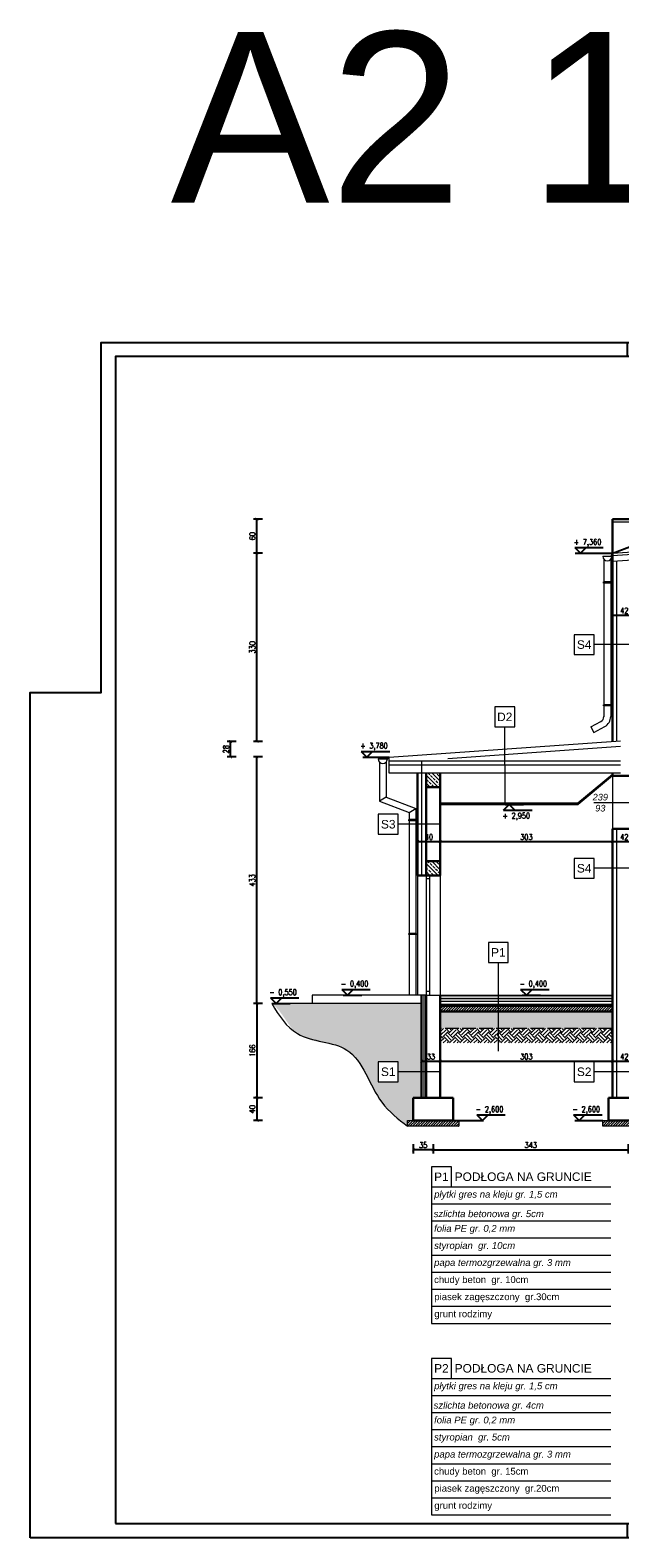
# Model space of a CAD drawing. Header units: millimetres. Extents: x 64838 to 107664, y -36848 to 0.
# Tile 1 of 109: x 64838 to 65875, y -35978 to -33329. Entities that reach past the tile are written whole.
import ezdxf
from ezdxf.enums import TextEntityAlignment as Align

# ---------------------------------------------------------------- set-up
doc = ezdxf.new("R2010")
doc.units = ezdxf.units.MM
for name, pattern in [('ACAD_ISO02W100', [15, 12, -3]), ('DASHED', [19.05, 12.7, -6.35]), ('DASHED2', [9.525, 6.35, -3.175])]:
    doc.linetypes.add(name, pattern=pattern)
doc.layers.get('Defpoints').update_dxf_attribs({"color": 30})
for name, color, linetype, lineweight in [('0.05', 74, 'Continuous', 5), ('0.15', 52, 'Continuous', 15), ('izol term', 30, 'BATTING', 0), ('J 0.15', 40, 'Continuous', 15), ('J wymiary', 1, 'Continuous', 9), ('kreskowanie', 250, 'Continuous', 9), ('OPIS', 7, 'Continuous', 5), ('sciany', 252, 'Continuous', 30), ('stolarka_okna', 144, 'Continuous', 0)]:
    doc.layers.add(name, color=color, linetype=linetype, lineweight=lineweight)
doc.layers.add('e-cad_cienkie', color=1, linetype='Continuous')
doc.layers.add('e-cad_opisy', color=7, linetype='Continuous')
doc.layers.add('HATCH', color=7, linetype='Continuous', lineweight=5, true_color=0x6e6e6e)
doc.styles.add('e-cad_1', font='simplex.shx', dxfattribs={"width": 0.8})
doc.styles.get("Standard").update_dxf_attribs({"font": 'arial.ttf'})
doc.linetypes.add('BATTING', pattern='A,0.00254,-2.54,[134,ltypeshp.shx,S=2.54,R=0,X=-2.54,Y=0],-5.08,[134,ltypeshp.shx,S=2.54,R=180,X=2.54,Y=0],-2.54', length=10.16254)
doc.dimstyles.new('e-cad_1_50_[cm]', dxfattribs={"dimscale": 5, "dimtxt": 2, "dimasz": 1, "dimexe": 1.25, "dimexo": 0.625, "dimtad": 1, "dimdec": 0, "dimrnd": 0.1, "dimzin": 1, "dimtxsty": 'e-cad_1', "dimblk": 'ARCHTICK', "dimcen": 2.5, "dimclrd": 7, "dimclre": 7, "dimclrt": 7, "dimadec": 0, "dimazin": 0, "dimtfac": 1, "dimtmove": 1, "dimatfit": 3, "dimldrblk": 'OBLIQUE', "dimfxl": 2, "dimfxlon": 1, "dimarcsym": 0})

# ---------------------------------------------------------------- blocks, each defined once
blk = doc.blocks.new('e-cad_kota_3')
blk.add_line((-2, 2), (8, 2))
blk.add_lwpolyline([(-2, 2), (0, 0), (2, 2)])
at = {"style": 'e-cad_1', "width": 0.8}
blk.add_attdef('ZNAK', text='', height=2, dxfattribs=at).set_placement((-0.5, 3), align=Align.RIGHT)
blk.add_attdef('RZEDNA', (0.8, 3), '', height=2, dxfattribs=at)
blk = doc.blocks.new('e-cad_kota_3_1')
blk.add_line((-2, -2), (8, -2))
blk.add_lwpolyline([(-2, -2), (0, 0), (2, -2)])
at = {"style": 'e-cad_1', "width": 0.8}
blk.add_attdef('ZNAK', text='', height=2, dxfattribs=at).set_placement((-0.5, -5), align=Align.RIGHT)
blk.add_attdef('RZEDNA', (0.8, -5), '', height=2, dxfattribs=at)
blk = doc.blocks.new('A2_poziom')
at = {"ltscale": 0.8}
for p, q in [((210, 415), (210, 420)), ((278, 415), (278, 420)), ((346, 415), (346, 420)), ((414, 415), (414, 420)), ((210, 0), (210, 5)), ((278, 0), (278, 5)), ((346, 0), (346, 5)), ((414, 0), (414, 5))]:
    blk.add_line(p, q, dxfattribs=at)
for points in [[(0, 0), (0, 297), (25, 297), (25, 420), (594, 420), (594, 0)], [(30, 5), (589, 5), (589, 415), (30, 415)]]:
    blk.add_lwpolyline(points, close=True)
blk.add_lwpolyline([(589, 297), (594, 297)])
blk = doc.blocks.new('_ArchTick')
at = {"color": 0, "linetype": 'ByBlock', "const_width": 0.15}
blk.add_lwpolyline([(-0.5, -0.5), (0.5, 0.5)], dxfattribs=at)
blk = doc.blocks.new('*D617')
at = {"layer": 'Defpoints', "color": 0, "ltscale": 4}
for p in [(65334.6, -35039.4), (65237.3, -35204.9), (65512.1, -35204.9)]:
    blk.add_point(p, dxfattribs=at)
at = {"layer": 'J wymiary', "color": 7, "lineweight": -2, "ltscale": 2}
for p, q in [((65247.3, -35039.4), (65231.1, -35039.4)), ((65237.3, -35039.4), (65237.3, -35204.9)), ((65247.3, -35204.9), (65231.1, -35204.9))]:
    blk.add_line(p, q, dxfattribs=at)
at = {"layer": 'J wymiary', "color": 7, "lineweight": -2, "ltscale": 4, "xscale": 5, "yscale": 5, "zscale": 5}
for p, rotation in [((65237.3, -35039.4), 90), ((65237.3, -35204.9), 270)]:
    blk.add_blockref('_ArchTick', p, dxfattribs=dict(at, rotation=rotation))
at = {"layer": 'J wymiary', "color": 7, "ltscale": 4, "insert": (65229.2, -35122.1), "char_height": 10, "attachment_point": 5, "rotation": 90, "style": 'e-cad_1'}
blk.add_mtext('166', dxfattribs=at)
blk = doc.blocks.new('_Oblique')
at = {"layer": 'kreskowanie', "color": 0, "lineweight": -2}
blk.add_line((-0.5, -0.5), (0.5, 0.5), dxfattribs=at)
blk = doc.blocks.new('*D618')
at = {"layer": 'Defpoints', "color": 0, "ltscale": 4}
for p in [(65512.1, -35204.9), (65237.3, -35244.9), (65521.2, -35244.9)]:
    blk.add_point(p, dxfattribs=at)
at = {"layer": 'J wymiary', "color": 7, "lineweight": -2, "ltscale": 2}
for p, q in [((65247.3, -35204.9), (65231.1, -35204.9)), ((65237.3, -35204.9), (65237.3, -35244.9)), ((65247.3, -35244.9), (65231.1, -35244.9))]:
    blk.add_line(p, q, dxfattribs=at)
at = {"layer": 'J wymiary', "color": 7, "lineweight": -2, "ltscale": 4, "xscale": 5, "yscale": 5, "zscale": 5}
for p, rotation in [((65237.3, -35204.9), 90), ((65237.3, -35244.9), 270)]:
    blk.add_blockref('_ArchTick', p, dxfattribs=dict(at, rotation=rotation))
at = {"layer": 'J wymiary', "color": 7, "ltscale": 4, "insert": (65229.2, -35224.9), "char_height": 10, "attachment_point": 5, "rotation": 90, "style": 'e-cad_1'}
blk.add_mtext('40', dxfattribs=at)
blk = doc.blocks.new('*D619')
at = {"layer": 'Defpoints', "color": 0, "ltscale": 4}
for p in [(65237.3, -34606.2), (65469.6, -34606.2), (65334.6, -35039.4)]:
    blk.add_point(p, dxfattribs=at)
at = {"layer": 'J wymiary', "color": 7, "lineweight": -2, "ltscale": 2}
for p, q in [((65247.3, -34606.2), (65231.1, -34606.2)), ((65237.3, -35039.4), (65237.3, -34606.2)), ((65247.3, -35039.4), (65231.1, -35039.4))]:
    blk.add_line(p, q, dxfattribs=at)
at = {"layer": 'J wymiary', "color": 7, "lineweight": -2, "ltscale": 4, "xscale": 5, "yscale": 5, "zscale": 5}
for p, rotation in [((65237.3, -34606.2), 90), ((65237.3, -35039.4), 270)]:
    blk.add_blockref('_ArchTick', p, dxfattribs=dict(at, rotation=rotation))
at = {"layer": 'J wymiary', "color": 7, "ltscale": 4, "insert": (65229.2, -34822.8), "char_height": 10, "attachment_point": 5, "rotation": 90, "style": 'e-cad_1'}
blk.add_mtext('433', dxfattribs=at)
blk = doc.blocks.new('*D620')
at = {"layer": 'Defpoints', "color": 0, "ltscale": 4}
for p in [(65190.9, -34578.8), (65862.1, -34578.8), (65423.2, -34606.2)]:
    blk.add_point(p, dxfattribs=at)
at = {"layer": 'J wymiary', "color": 7, "lineweight": -2, "ltscale": 2}
for p, q in [((65200.9, -34578.8), (65184.7, -34578.8)), ((65190.9, -34606.2), (65190.9, -34578.8)), ((65200.9, -34606.2), (65184.7, -34606.2))]:
    blk.add_line(p, q, dxfattribs=at)
at = {"layer": 'J wymiary', "color": 7, "lineweight": -2, "ltscale": 4, "xscale": 5, "yscale": 5, "zscale": 5}
for p, rotation in [((65190.9, -34578.8), 90), ((65190.9, -34606.2), 270)]:
    blk.add_blockref('_ArchTick', p, dxfattribs=dict(at, rotation=rotation))
at = {"layer": 'J wymiary', "color": 7, "ltscale": 4, "insert": (65182.8, -34592.5), "char_height": 10, "attachment_point": 5, "rotation": 90, "style": 'e-cad_1'}
blk.add_mtext('28', dxfattribs=at)
blk = doc.blocks.new('*D621')
at = {"layer": 'Defpoints', "color": 0, "ltscale": 4}
for p in [(65237.3, -34248.4), (65839.7, -34248.4), (65862.1, -34578.8)]:
    blk.add_point(p, dxfattribs=at)
at = {"layer": 'J wymiary', "color": 7, "lineweight": -2, "ltscale": 2}
for p, q in [((65247.3, -34248.4), (65231.1, -34248.4)), ((65237.3, -34578.8), (65237.3, -34248.4)), ((65247.3, -34578.8), (65231.1, -34578.8))]:
    blk.add_line(p, q, dxfattribs=at)
at = {"layer": 'J wymiary', "color": 7, "lineweight": -2, "ltscale": 4, "xscale": 5, "yscale": 5, "zscale": 5}
for p, rotation in [((65237.3, -34248.4), 90), ((65237.3, -34578.8), 270)]:
    blk.add_blockref('_ArchTick', p, dxfattribs=dict(at, rotation=rotation))
at = {"layer": 'J wymiary', "color": 7, "ltscale": 4, "insert": (65229.2, -34413.6), "char_height": 10, "attachment_point": 5, "rotation": 90, "style": 'e-cad_1'}
blk.add_mtext('330', dxfattribs=at)
blk = doc.blocks.new('*D622')
at = {"layer": 'Defpoints', "color": 0, "ltscale": 4}
for p in [(65237.3, -34188.4), (65870.9, -34188.4), (65839.7, -34248.4)]:
    blk.add_point(p, dxfattribs=at)
at = {"layer": 'J wymiary', "color": 7, "lineweight": -2, "ltscale": 2}
for p, q in [((65247.3, -34188.4), (65231.1, -34188.4)), ((65237.3, -34248.4), (65237.3, -34188.4)), ((65247.3, -34248.4), (65231.1, -34248.4))]:
    blk.add_line(p, q, dxfattribs=at)
at = {"layer": 'J wymiary', "color": 7, "lineweight": -2, "ltscale": 4, "xscale": 5, "yscale": 5, "zscale": 5}
for p, rotation in [((65237.3, -34188.4), 90), ((65237.3, -34248.4), 270)]:
    blk.add_blockref('_ArchTick', p, dxfattribs=dict(at, rotation=rotation))
at = {"layer": 'J wymiary', "color": 7, "ltscale": 4, "insert": (65229.2, -34218.4), "char_height": 10, "attachment_point": 5, "rotation": 90, "style": 'e-cad_1'}
blk.add_mtext('60', dxfattribs=at)
blk = doc.blocks.new('*D653')
at = {"layer": 'Defpoints', "color": 0, "ltscale": 4}
for p in [(65547.1, -35204.9), (65890.1, -35204.9), (65890.1, -35296.1)]:
    blk.add_point(p, dxfattribs=at)
at = {"layer": 'J wymiary', "color": 7, "lineweight": -2, "ltscale": 2}
for p, q in [((65547.1, -35286.1), (65547.1, -35302.4)), ((65547.1, -35296.1), (65890.1, -35296.1)), ((65890.1, -35286.1), (65890.1, -35302.4))]:
    blk.add_line(p, q, dxfattribs=at)
at = {"layer": 'J wymiary', "color": 7, "lineweight": -2, "ltscale": 4, "xscale": 5, "yscale": 5, "zscale": 5, "rotation": 180}
blk.add_blockref('_ArchTick', (65547.1, -35296.1), dxfattribs=at)
at = {"layer": 'J wymiary', "color": 7, "lineweight": -2, "ltscale": 4, "xscale": 5, "yscale": 5, "zscale": 5}
blk.add_blockref('_ArchTick', (65890.1, -35296.1), dxfattribs=at)
at = {"layer": 'J wymiary', "color": 7, "ltscale": 4, "insert": (65718.6, -35288), "char_height": 10, "attachment_point": 5, "style": 'e-cad_1'}
blk.add_mtext('343', dxfattribs=at)
blk = doc.blocks.new('*D656')
at = {"layer": 'Defpoints', "color": 0, "ltscale": 4}
for p in [(65512.1, -35244.9), (65547.1, -35244.9), (65512.1, -35296.1)]:
    blk.add_point(p, dxfattribs=at)
at = {"layer": 'J wymiary', "color": 7, "lineweight": -2, "ltscale": 2}
for p, q in [((65512.1, -35286.1), (65512.1, -35302.4)), ((65547.1, -35296.1), (65512.1, -35296.1)), ((65547.1, -35286.1), (65547.1, -35302.4))]:
    blk.add_line(p, q, dxfattribs=at)
at = {"layer": 'J wymiary', "color": 7, "lineweight": -2, "ltscale": 4, "xscale": 5, "yscale": 5, "zscale": 5, "rotation": 180}
blk.add_blockref('_ArchTick', (65512.1, -35296.1), dxfattribs=at)
at = {"layer": 'J wymiary', "color": 7, "lineweight": -2, "ltscale": 4, "xscale": 5, "yscale": 5, "zscale": 5}
blk.add_blockref('_ArchTick', (65547.1, -35296.1), dxfattribs=at)
at = {"layer": 'J wymiary', "color": 7, "ltscale": 4, "insert": (65529.6, -35288), "char_height": 10, "attachment_point": 5, "style": 'e-cad_1'}
blk.add_mtext('35', dxfattribs=at)
blk = doc.blocks.new('*D657')
at = {"layer": 'Defpoints', "color": 0, "ltscale": 4}
for p in [(65526.6, -35094), (65559.6, -35094), (65559.6, -35140.5)]:
    blk.add_point(p, dxfattribs=at)
at = {"layer": 'J wymiary', "color": 7, "lineweight": -2, "ltscale": 2}
for p, q in [((65526.6, -35130.5), (65526.6, -35146.8)), ((65526.6, -35140.5), (65559.6, -35140.5)), ((65559.6, -35130.5), (65559.6, -35146.8))]:
    blk.add_line(p, q, dxfattribs=at)
at = {"layer": 'J wymiary', "color": 7, "lineweight": -2, "ltscale": 4, "xscale": 5, "yscale": 5, "zscale": 5, "rotation": 180}
blk.add_blockref('_ArchTick', (65526.6, -35140.5), dxfattribs=at)
at = {"layer": 'J wymiary', "color": 7, "lineweight": -2, "ltscale": 4, "xscale": 5, "yscale": 5, "zscale": 5}
blk.add_blockref('_ArchTick', (65559.6, -35140.5), dxfattribs=at)
at = {"layer": 'J wymiary', "color": 7, "ltscale": 4, "insert": (65543.1, -35132.4), "char_height": 10, "attachment_point": 5, "style": 'e-cad_1'}
blk.add_mtext('33', dxfattribs=at)
blk = doc.blocks.new('*D658')
at = {"layer": 'Defpoints', "color": 0, "ltscale": 4}
for p in [(65559.6, -35094), (65862.1, -35105.4), (65862.1, -35140.5)]:
    blk.add_point(p, dxfattribs=at)
at = {"layer": 'J wymiary', "color": 7, "lineweight": -2, "ltscale": 2}
for p, q in [((65559.6, -35130.5), (65559.6, -35146.8)), ((65559.6, -35140.5), (65862.1, -35140.5)), ((65862.1, -35130.5), (65862.1, -35146.8))]:
    blk.add_line(p, q, dxfattribs=at)
at = {"layer": 'J wymiary', "color": 7, "lineweight": -2, "ltscale": 4, "xscale": 5, "yscale": 5, "zscale": 5, "rotation": 180}
blk.add_blockref('_ArchTick', (65559.6, -35140.5), dxfattribs=at)
at = {"layer": 'J wymiary', "color": 7, "lineweight": -2, "ltscale": 4, "xscale": 5, "yscale": 5, "zscale": 5}
blk.add_blockref('_ArchTick', (65862.1, -35140.5), dxfattribs=at)
at = {"layer": 'J wymiary', "color": 7, "ltscale": 4, "insert": (65710.9, -35132.4), "char_height": 10, "attachment_point": 5, "style": 'e-cad_1'}
blk.add_mtext('303', dxfattribs=at)
blk = doc.blocks.new('*D659')
at = {"layer": 'Defpoints', "color": 0, "ltscale": 4}
for p in [(65862.1, -35105.4), (65904.1, -35102.7), (65904.1, -35140.5)]:
    blk.add_point(p, dxfattribs=at)
at = {"layer": 'J wymiary', "color": 7, "lineweight": -2, "ltscale": 2}
for p, q in [((65862.1, -35130.5), (65862.1, -35146.8)), ((65862.1, -35140.5), (65904.1, -35140.5)), ((65904.1, -35130.5), (65904.1, -35146.8))]:
    blk.add_line(p, q, dxfattribs=at)
at = {"layer": 'J wymiary', "color": 7, "lineweight": -2, "ltscale": 4, "xscale": 5, "yscale": 5, "zscale": 5, "rotation": 180}
blk.add_blockref('_ArchTick', (65862.1, -35140.5), dxfattribs=at)
at = {"layer": 'J wymiary', "color": 7, "lineweight": -2, "ltscale": 4, "xscale": 5, "yscale": 5, "zscale": 5}
blk.add_blockref('_ArchTick', (65904.1, -35140.5), dxfattribs=at)
at = {"layer": 'J wymiary', "color": 7, "ltscale": 4, "insert": (65883.1, -35132.4), "char_height": 10, "attachment_point": 5, "style": 'e-cad_1'}
blk.add_mtext('42', dxfattribs=at)
blk = doc.blocks.new('*D666')
at = {"layer": 'Defpoints', "color": 0, "ltscale": 4}
for p in [(65519.6, -34713.3), (65559.6, -34713.3), (65559.6, -34754.9)]:
    blk.add_point(p, dxfattribs=at)
at = {"layer": 'J wymiary', "color": 7, "lineweight": -2, "ltscale": 2}
for p, q in [((65519.6, -34744.9), (65519.6, -34761.2)), ((65559.6, -34744.9), (65559.6, -34761.2)), ((65519.6, -34754.9), (65559.6, -34754.9))]:
    blk.add_line(p, q, dxfattribs=at)
at = {"layer": 'J wymiary', "color": 7, "lineweight": -2, "ltscale": 4, "xscale": 5, "yscale": 5, "zscale": 5, "rotation": 180}
blk.add_blockref('_ArchTick', (65519.6, -34754.9), dxfattribs=at)
at = {"layer": 'J wymiary', "color": 7, "lineweight": -2, "ltscale": 4, "xscale": 5, "yscale": 5, "zscale": 5}
blk.add_blockref('_ArchTick', (65559.6, -34754.9), dxfattribs=at)
at = {"layer": 'J wymiary', "color": 7, "ltscale": 4, "insert": (65539.6, -34746.8), "char_height": 10, "attachment_point": 5, "style": 'e-cad_1'}
blk.add_mtext('40', dxfattribs=at)
blk = doc.blocks.new('*D667')
at = {"layer": 'Defpoints', "color": 0, "ltscale": 4}
for p in [(65559.6, -34713.3), (65862.1, -34738.8), (65862.1, -34754.9)]:
    blk.add_point(p, dxfattribs=at)
at = {"layer": 'J wymiary', "color": 7, "lineweight": -2, "ltscale": 2}
for p, q in [((65559.6, -34744.9), (65559.6, -34761.2)), ((65862.1, -34744.9), (65862.1, -34761.2)), ((65559.6, -34754.9), (65862.1, -34754.9))]:
    blk.add_line(p, q, dxfattribs=at)
at = {"layer": 'J wymiary', "color": 7, "lineweight": -2, "ltscale": 4, "xscale": 5, "yscale": 5, "zscale": 5, "rotation": 180}
blk.add_blockref('_ArchTick', (65559.6, -34754.9), dxfattribs=at)
at = {"layer": 'J wymiary', "color": 7, "lineweight": -2, "ltscale": 4, "xscale": 5, "yscale": 5, "zscale": 5}
blk.add_blockref('_ArchTick', (65862.1, -34754.9), dxfattribs=at)
at = {"layer": 'J wymiary', "color": 7, "ltscale": 4, "insert": (65710.9, -34746.8), "char_height": 10, "attachment_point": 5, "style": 'e-cad_1'}
blk.add_mtext('303', dxfattribs=at)
blk = doc.blocks.new('*D668')
at = {"layer": 'Defpoints', "color": 0, "ltscale": 4}
for p in [(65862.1, -34738.8), (65904.1, -34738.8), (65904.1, -34754.9)]:
    blk.add_point(p, dxfattribs=at)
at = {"layer": 'J wymiary', "color": 7, "lineweight": -2, "ltscale": 2}
for p, q in [((65862.1, -34744.9), (65862.1, -34761.2)), ((65904.1, -34744.9), (65904.1, -34761.2)), ((65862.1, -34754.9), (65904.1, -34754.9))]:
    blk.add_line(p, q, dxfattribs=at)
at = {"layer": 'J wymiary', "color": 7, "lineweight": -2, "ltscale": 4, "xscale": 5, "yscale": 5, "zscale": 5, "rotation": 180}
blk.add_blockref('_ArchTick', (65862.1, -34754.9), dxfattribs=at)
at = {"layer": 'J wymiary', "color": 7, "lineweight": -2, "ltscale": 4, "xscale": 5, "yscale": 5, "zscale": 5}
blk.add_blockref('_ArchTick', (65904.1, -34754.9), dxfattribs=at)
at = {"layer": 'J wymiary', "color": 7, "ltscale": 4, "insert": (65883.1, -34746.8), "char_height": 10, "attachment_point": 5, "style": 'e-cad_1'}
blk.add_mtext('42', dxfattribs=at)
blk = doc.blocks.new('*D675')
at = {"layer": 'Defpoints', "color": 0, "ltscale": 4}
for p in [(65862.1, -34316.4), (65904.1, -34316.4), (65904.1, -34357.2)]:
    blk.add_point(p, dxfattribs=at)
at = {"layer": 'J wymiary', "color": 7, "lineweight": -2, "ltscale": 2}
for p, q in [((65862.1, -34347.2), (65862.1, -34363.5)), ((65904.1, -34347.2), (65904.1, -34363.5)), ((65862.1, -34357.2), (65904.1, -34357.2))]:
    blk.add_line(p, q, dxfattribs=at)
at = {"layer": 'J wymiary', "color": 7, "lineweight": -2, "ltscale": 4, "xscale": 5, "yscale": 5, "zscale": 5, "rotation": 180}
blk.add_blockref('_ArchTick', (65862.1, -34357.2), dxfattribs=at)
at = {"layer": 'J wymiary', "color": 7, "lineweight": -2, "ltscale": 4, "xscale": 5, "yscale": 5, "zscale": 5}
blk.add_blockref('_ArchTick', (65904.1, -34357.2), dxfattribs=at)
at = {"layer": 'J wymiary', "color": 7, "ltscale": 4, "insert": (65883.1, -34349.1), "char_height": 10, "attachment_point": 5, "style": 'e-cad_1'}
blk.add_mtext('42', dxfattribs=at)

msp = doc.modelspace()

# ---------------------------------------------------------------- hatches: boundary and pattern name
at = {"layer": 'HATCH'}
h = msp.add_hatch(dxfattribs=at)
h.set_pattern_fill('DASH', color=256, scale=0.6, angle=45, style=0)
h.set_pattern_definition([(45, (-5452.5002, -40), (0, 2.694076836), [1.905, -1.905])])
h.paths.add_polyline_path([(65862.1, -35025.39), (65559.6, -35025.39), (65559.6, -35030.39), (65862.1, -35030.39)])
h = msp.add_hatch(dxfattribs=at)
h.set_pattern_fill('AR-SAND', color=256, scale=0.15, angle=180)
h.set_pattern_definition([(217.5, (0, 97.2526), (0.2400047, -7.34119856), [0, -5.7912, 0, -6.477, 0, -6.19125]), (187.5, (0, 97.253), (-6.7428492, -10.7523765), [0, -3.1242, 0, -5.2197, 0, -2.00025]), (147.5, (4.686, 97.2526), (-11.86488555, -0.02155777), [0, -1.905, 0, -6.858, 0, -8.9535]), (137.5, (4.686, 97.253), (-11.4533468, -3.3439398), [0, -0.9525, 0, -4.4958, 0, -5.1435])])
edge = h.paths.add_edge_path()
edge.add_line((65263.3, -35039.39), (65270.8, -35039.39))
edge.add_line((65270.8, -35039.39), (65334.6, -35039.39))
edge.add_line((65334.6, -35039.39), (65526.6, -35039.39))
edge.add_line((65526.6, -35039.39), (65526.6, -35159.21))
edge.add_line((65526.6, -35159.21), (65485.53, -35159.21))
edge.add_line((65485.53, -35159.21), (65485.53, -35141.71))
edge.add_line((65485.53, -35141.71), (65450.53, -35141.71))
edge.add_line((65450.53, -35141.71), (65450.53, -35176.71))
edge.add_line((65450.53, -35176.71), (65485.53, -35176.71))
edge.add_line((65485.53, -35176.71), (65485.53, -35159.21))
edge.add_line((65485.53, -35159.21), (65526.6, -35159.21))
edge.add_line((65526.6, -35159.21), (65526.6, -35204.89))
edge.add_line((65526.6, -35204.89), (65512.1, -35204.89))
edge.add_line((65512.1, -35204.89), (65512.1, -35244.89))
edge.add_line((65512.1, -35244.89), (65502.1, -35244.89))
edge.add_line((65502.1, -35244.89), (65502.1, -35254.89))
edge.add_spline(control_points=[(65502.1, -35254.88), (65485.67, -35242.29), (65439.88, -35207.18), (65417.44, -35102.02), (65302.05, -35112.74), (65282.12, -35052.78), (65263.3, -35039.39)], knot_values=[-333.336771, -333.336771, -333.336771, -333.336771, -271.5289299, -160.9789257, -69.2951365, 0, 0, 0, 0], degree=3, periodic=0)
h = msp.add_hatch(dxfattribs=at)
h.set_pattern_fill('ANSI31', color=256, style=0)
h.set_pattern_definition([(45, (-5452.5002, -40), (-2.24506403, 2.24506403), [])])
h.paths.add_polyline_path([(65861.93, -35053.39), (65861.93, -35043.39), (65559.6, -35043.39), (65559.6, -35053.39)])
h = msp.add_hatch(dxfattribs=at)
h.set_pattern_fill('AR-SAND', color=256, scale=0.15, angle=180)
h.set_pattern_definition([(217.5, (-18401.2733, -30358.4346), (0.2400047, -7.34119856), [0, -5.7912, 0, -6.477, 0, -6.19125]), (187.5, (-18401.273, -30358.435), (-6.7428492, -10.7523765), [0, -3.1242, 0, -5.2197, 0, -2.00025]), (147.5, (-18396.587, -30358.4346), (-11.86488555, -0.02155777), [0, -1.905, 0, -6.858, 0, -8.9535]), (137.5, (-18396.587, -30358.435), (-11.4533468, -3.3439398), [0, -0.9525, 0, -4.4958, 0, -5.1435])])
h.paths.add_polyline_path([(65861.93, -35053.39), (65559.6, -35053.39), (65559.6, -35083.39), (65861.93, -35083.39)])
at = {"layer": 'HATCH', "linetype": 'DASHED2'}
h = msp.add_hatch(dxfattribs=at)
h.set_pattern_fill('ANSI31', color=256)
h.set_pattern_definition([(45, (-3739.825, 127.9558), (-2.24506403, 2.24506403), [])])
h.paths.add_polyline_path([(65502.1, -35244.89), (65502.1, -35254.89), (65592.1, -35254.89), (65592.1, -35244.89), (65582.1, -35244.89), (65512.1, -35244.89)])
h = msp.add_hatch(dxfattribs=at)
h.set_pattern_fill('ANSI31', color=256)
h.set_pattern_definition([(45, (-3396.825, 127.9558), (-2.24506403, 2.24506403), [])])
h.paths.add_polyline_path([(65845.1, -35244.89), (65845.1, -35254.89), (65935.1, -35254.89), (65935.1, -35244.89), (65925.1, -35244.89), (65855.1, -35244.89)])
at = {"layer": 'J wymiary', "ltscale": 4}
h = msp.add_hatch(dxfattribs=at)
h.set_pattern_fill('ANGLE', color=256, scale=100)
h.set_pattern_definition([(0, (0, 0), (0, 698.5), [508, -190.5]), (90, (0, 0), (-698.5, 4e-14), [508, -190.5])])
edge = h.paths.add_edge_path()
edge.add_line((65263.3, -35136.64), (65270.8, -35136.64))
edge.add_line((65270.8, -35136.64), (65334.6, -35136.64))
edge.add_line((65334.6, -35136.64), (65526.6, -35136.64))
edge.add_line((65526.6, -35136.64), (65526.6, -35256.46))
edge.add_line((65526.6, -35256.46), (65485.53, -35256.46))
edge.add_line((65485.53, -35256.46), (65485.53, -35238.96))
edge.add_line((65485.53, -35238.96), (65450.53, -35238.96))
edge.add_line((65450.53, -35238.96), (65450.53, -35273.96))
edge.add_line((65450.53, -35273.96), (65485.53, -35273.96))
edge.add_line((65485.53, -35273.96), (65485.53, -35256.46))
edge.add_line((65485.53, -35256.46), (65526.6, -35256.46))
edge.add_line((65526.6, -35256.46), (65526.6, -35302.14))
edge.add_line((65526.6, -35302.14), (65512.1, -35302.14))
edge.add_line((65512.1, -35302.14), (65512.1, -35342.14))
edge.add_line((65512.1, -35342.14), (65502.1, -35342.14))
edge.add_line((65502.1, -35342.14), (65502.1, -35352.14))
edge.add_spline(control_points=[(65502.1, -35352.14), (65485.67, -35339.54), (65439.88, -35304.43), (65417.44, -35199.27), (65302.05, -35209.99), (65282.12, -35150.03), (65263.3, -35136.64)], knot_values=[-333.336771, -333.336771, -333.336771, -333.336771, -271.5289299, -160.9789257, -69.2951365, 0, 0, 0, 0], degree=3, periodic=0)
at = {"layer": 'kreskowanie'}
h = msp.add_hatch(dxfattribs=at)
h.set_pattern_fill('EARTH', color=256, scale=2, angle=135, style=0)
h.set_pattern_definition([(135, (-18401.273, -30358.435), (-17.9605122, 2e-15), [12.7, -12.7]), (135, (-18404.641, -30361.802), (-17.9605122, 2e-15), [12.7, -12.7]), (135, (-18408.009, -30365.17), (-17.9605122, 2e-15), [12.7, -12.7]), (225, (-18410.254, -30365.17), (-4e-15, -17.9605122), [12.7, -12.7]), (225, (-18413.621, -30361.802), (-4e-15, -17.9605122), [12.7, -12.7]), (225, (-18416.989, -30358.435), (-4e-15, -17.9605122), [12.7, -12.7])])
h.paths.add_polyline_path([(65861.93, -35083.39), (65861.93, -35108.39), (65559.6, -35108.39), (65559.6, -35083.39)])
at = {"layer": 'OPIS'}
h = msp.add_hatch(dxfattribs=at)
h.set_pattern_fill('JIS_STN_2.5', color=256, scale=4, angle=90, style=0)
h.set_pattern_definition([(135, (-8196.609, 103.456), (-7.0710678, -7.0710678), []), (135, (-8196.609, 110.516), (-7.0710678, -7.0710678), [4.8, -2])])
h.paths.add_polyline_path([(65534.6, -34659.39), (65559.6, -34659.39), (65559.6, -34634.39), (65534.6, -34634.39)])
h.paths.add_polyline_path([(65540.6, -34814.39), (65559.6, -34814.39), (65559.6, -34789.39), (65534.6, -34789.39), (65534.6, -34814.39)])

# ---------------------------------------------------------------- linework, layer by layer
at = {"layer": '0.05', "linetype": 'ACAD_ISO02W100', "ltscale": 2}
msp.add_line((65861.93, -35083.39), (65559.6, -35083.39), dxfattribs=at)
at = {"layer": '0.15'}
for p, q in [((65862.1, -34636.79), (65801.38, -34687.39)), ((65862.1, -34639.39), (65802.1, -34689.39)), ((65801.38, -34687.39), (65559.6, -34687.39)), ((65559.6, -34689.39), (65802.1, -34689.39)), ((65802.1, -34689.39), (65559.6, -34689.39))]:
    msp.add_line(p, q, dxfattribs=at)
at = {"layer": 'e-cad_cienkie', "ltscale": 2}
for p, q in [((65796.55, -34248.43), (65862.1, -34248.43)), ((65423.18, -34606.25), (65469.6, -34606.25)), ((65673.35, -34689.39), (65705.85, -34689.39)), ((65389.08, -35024.39), (65421.58, -35024.39)), ((65703.35, -35024.39), (65735.85, -35024.39)), ((65263.3, -35039.39), (65295.8, -35039.39)), ((65582.1, -35244.89), (65635.64, -35244.89)), ((65601.37, -35244.89), (65633.87, -35244.89)), ((65796.07, -35244.89), (65845.1, -35244.89))]:
    msp.add_line(p, q, dxfattribs=at)
at = {"layer": 'izol term', "linetype": 'BATTING', "ltscale": 0.6}
for p, q in [((65869.33, -34261.95), (65869.33, -34578.26)), ((65869.33, -34732.39), (65869.33, -35204.89))]:
    msp.add_line(p, q, dxfattribs=at)
at = {"layer": 'izol term', "linetype": 'BATTING', "ltscale": 0.7}
for p, q in [((65572.81, -34608.79), (65876.1, -34587.1)), ((65469.6, -34612.98), (65876.1, -34612.98))]:
    msp.add_line(p, q, dxfattribs=at)
at = {"layer": 'izol term', "linetype": 'BATTING', "ltscale": 0.65}
msp.add_line((65527.1, -34814.39), (65527.1, -34612.98), dxfattribs=at)
at = {"layer": 'izol term', "linetype": 'BATTING', "ltscale": 0.4}
for p, q in [((65530.6, -35024.39), (65530.6, -35204.89)), ((65559.6, -35035.39), (65862.1, -35035.39))]:
    msp.add_line(p, q, dxfattribs=at)
at = {"layer": 'J 0.15'}
for p, q in [((65862.1, -34248.42), (66424.51, -34209.05)), ((65862.1, -34252.43), (66424.79, -34213.04)), ((65862.1, -34262.45), (66425.49, -34223.02)), ((65904.1, -34232.45), (65862.1, -34248.42)), ((65904.32, -34233.44), (65865.55, -34248.18)), ((65469.6, -34606.25), (65876.1, -34577.79)), ((65469.6, -34634.39), (65469.6, -34606.25)), ((65876.1, -34620.76), (65469.6, -34620.76)), ((65876.1, -34634.39), (65469.6, -34634.39))]:
    msp.add_line(p, q, dxfattribs=at)
at = {"layer": 'J wymiary', "ltscale": 2}
msp.add_line((65559.6, -35024.39), (65862.1, -35024.39), dxfattribs=at)
at = {"layer": 'OPIS'}
for p, q in [((66985.1, -34193.42), (65862.1, -34193.42)), ((65845.1, -34253.54), (65861.1, -34253.54)), ((65847.18, -34258.92), (65847.18, -34535.36)), ((65859.18, -34258.74), (65859.11, -34535.13)), ((65846.68, -34300.8), (65846.68, -34298.8)), ((65859.68, -34298.8), (65846.68, -34298.8)), ((65859.68, -34300.8), (65846.68, -34300.8)), ((65859.68, -34300.8), (65859.68, -34298.8)), ((65859.68, -34299.6), (65862.1, -34299.6)), ((65859.68, -34300), (65862.1, -34300)), ((65846.68, -34516.52), (65846.68, -34514.52)), ((65859.68, -34514.52), (65846.68, -34514.52)), ((65859.68, -34516.52), (65846.68, -34516.52)), ((65859.68, -34516.52), (65859.68, -34514.52)), ((65859.68, -34515.32), (65862.1, -34515.32)), ((65859.68, -34515.72), (65862.1, -34515.72)), ((65824.27, -34553.43), (65841.86, -34543.92)), ((65824.27, -34553.43), (65829.48, -34563.07)), ((65829.48, -34563.07), (65848.62, -34552.72)), ((65450.47, -34609.56), (65466.47, -34609.56)), ((65469.6, -34606.25), (65466.47, -34609.56)), ((65452.54, -34614.93), (65452.54, -34684.07)), ((65464.54, -34614.77), (65464.54, -34676.76)), ((65464.54, -34676.76), (65452.54, -34684.07)), ((65452.54, -34684.07), (65504.68, -34703.96)), ((65464.54, -34676.76), (65516.68, -34696.65)), ((65829.57, -34685.89), (65904.1, -34685.89)), ((65504.18, -34718.08), (65504.18, -34716.08)), ((65517.18, -34716.08), (65504.18, -34716.08)), ((65517.18, -34718.08), (65504.18, -34718.08)), ((65504.68, -34703.96), (65516.68, -34696.65)), ((65504.68, -34703.96), (65504.68, -35024.39)), ((65516.68, -34696.65), (65516.59, -35024.39)), ((65517.18, -34718.08), (65517.18, -34716.08)), ((65517.18, -34716.88), (65519.6, -34716.88)), ((65517.18, -34717.28), (65519.6, -34717.28)), ((65504.18, -34918.08), (65504.18, -34916.08)), ((65517.18, -34916.08), (65504.18, -34916.08)), ((65517.18, -34918.08), (65504.18, -34918.08)), ((65517.18, -34918.08), (65517.18, -34916.08)), ((65517.18, -34916.88), (65519.6, -34916.88)), ((65517.18, -34917.28), (65519.6, -34917.28)), ((65334.6, -35024.39), (65334.6, -35039.39)), ((65534.6, -35024.39), (65334.6, -35024.39)), ((65534.6, -35024.39), (65862.1, -35024.39)), ((65559.6, -35025.39), (65862.1, -35025.39)), ((65559.6, -35030.39), (65862.1, -35030.39)), ((65526.6, -35039.39), (65270.8, -35039.39)), ((65559.6, -35040.39), (65862.1, -35040.39))]:
    msp.add_line(p, q, dxfattribs=at)
at = {"layer": 'OPIS', "ltscale": 50}
for p, q in [((65904.1, -34408.84), (65830.03, -34408.84)), ((65673.35, -34689.39), (65672.85, -34553.21, 0)), ((65559.6, -34724.39), (65485.53, -34724.39)), ((65904.1, -34801.72), (65830.03, -34801.72)), ((65661.62, -35122.74), (65661.62, -34966.98, 0)), ((65559.6, -35159.21), (65485.53, -35159.21)), ((65904.1, -35159.21), (65830.03, -35159.21)), ((65544.03, -35326.09, 0), (65544.37, -35601.09, 0)), ((65544.03, -35361.09, 0), (65859.55, -35361.09, 0)), ((65544.03, -35391.09, 0), (65859.55, -35391.09, 0)), ((65544.03, -35421.09, 0), (65859.55, -35421.09, 0)), ((65544.03, -35421.09, 0), (65859.55, -35421.09, 0)), ((65544.03, -35451.09, 0), (65859.55, -35451.09, 0)), ((65544.03, -35481.09, 0), (65859.55, -35481.09, 0)), ((65544.03, -35511.09, 0), (65859.55, -35511.09, 0)), ((65544.03, -35541.09, 0), (65859.55, -35541.09, 0)), ((65544.03, -35571.09, 0), (65859.55, -35571.09, 0)), ((65544.03, -35601.09, 0), (65859.55, -35601.09, 0)), ((65544.03, -35662.64, 0), (65544.03, -35937.64, 0)), ((65544.03, -35697.64, 0), (65859.55, -35697.64, 0)), ((65544.03, -35727.64, 0), (65859.55, -35727.64, 0)), ((65544.03, -35757.64, 0), (65859.55, -35757.64, 0)), ((65544.03, -35757.64, 0), (65859.55, -35757.64, 0)), ((65544.03, -35787.64, 0), (65859.55, -35787.64, 0)), ((65544.03, -35817.64, 0), (65859.55, -35817.64, 0)), ((65544.03, -35847.64, 0), (65859.55, -35847.64, 0)), ((65544.03, -35877.64, 0), (65859.55, -35877.64, 0)), ((65544.03, -35907.64, 0), (65859.55, -35907.64, 0)), ((65544.03, -35937.64, 0), (65859.55, -35937.64, 0))]:
    msp.add_line(p, q, dxfattribs=at)
at = {"layer": 'OPIS', "linetype": 'DASHED', "lineweight": 30}
msp.add_line((65862.1, -35041.89), (65559.6, -35041.89), dxfattribs=at)
at = {"layer": 'OPIS', "elevation": 0}
msp.add_lwpolyline([(65874.45, -34243.73), (65862.1, -34248.42), (65859.47, -34253.54)], dxfattribs=at)
at = {"layer": 'OPIS', "ltscale": 50}
for points in [[(65795.03, -34426.34), (65830.03, -34426.34), (65830.03, -34391.34), (65795.03, -34391.34)], [(65450.53, -34741.89), (65485.53, -34741.89), (65485.53, -34706.89), (65450.53, -34706.89)], [(65795.03, -34819.22), (65830.03, -34819.22), (65830.03, -34784.22), (65795.03, -34784.22)], [(65450.53, -35176.71), (65485.53, -35176.71), (65485.53, -35141.71), (65450.53, -35141.71)], [(65795.03, -35176.71), (65830.03, -35176.71), (65830.03, -35141.71), (65795.03, -35141.71)]]:
    msp.add_lwpolyline(points, close=True, dxfattribs=at)
at = {"layer": 'OPIS', "ltscale": 50, "elevation": 0}
for points in [[(65655.35, -34553.21), (65690.35, -34553.21), (65690.35, -34518.21), (65655.35, -34518.21)], [(65644.12, -34966.98), (65679.12, -34966.98), (65679.12, -34931.98), (65644.12, -34931.98)], [(65544.03, -35361.09), (65579.03, -35361.09), (65579.03, -35326.09), (65544.03, -35326.09)], [(65544.03, -35697.64), (65579.03, -35697.64), (65579.03, -35662.64), (65544.03, -35662.64)]]:
    msp.add_lwpolyline(points, close=True, dxfattribs=at)
at = {"layer": 'OPIS', "ltscale": 4}
for points in [[(65502.1, -35244.89), (65592.1, -35244.89), (65592.1, -35254.89), (65502.1, -35254.89)], [(65845.1, -35244.89), (65935.1, -35244.89), (65935.1, -35254.89), (65845.1, -35254.89)]]:
    msp.add_lwpolyline(points, close=True, dxfattribs=at)
at = {"layer": 'OPIS'}
for centre, radius, start, end in [((65853.1, -34253.54), 8, 180, 0), ((65836.91, -34534.91), 10.28, 298.83174, 358.82509), ((65839.11, -34535.12), 20, 298.39954, 0.00024), ((65458.47, -34609.56), 8, 180, 0)]:
    msp.add_arc(centre, radius, start, end, dxfattribs=at)
at = {"layer": 'OPIS', "start_tangent": (0.8149216, -0.5795712)}
msp.add_spline([(65263.3, -35039.39), (65308.26, -35092.11), (65395.29, -35120.96), (65456.83, -35212.8), (65502.1, -35254.88)], degree=3, dxfattribs=at)
at = {"layer": 'sciany'}
for p, q in [((66985.1, -34188.42), (65862.1, -34188.42)), ((65862.1, -34248.42), (65862.1, -34188.42)), ((65862.1, -34578.77), (65862.1, -34248.42)), ((65519.6, -34814.39), (65519.6, -34634.39)), ((65534.6, -34814.39), (65534.6, -34634.39)), ((65559.6, -34814.39), (65559.6, -34634.39)), ((65862.1, -34639.39), (65862.1, -34634.39)), ((65862.1, -34639.39), (65904.1, -34639.39)), ((65559.6, -34659.39), (65534.6, -34659.39)), ((65862.1, -34732.39), (65862.1, -35204.89)), ((65862.1, -35204.89), (65862.1, -34732.39)), ((65862.1, -34732.39), (65904.1, -34732.39)), ((65534.6, -34789.39), (65559.6, -34789.39)), ((65519.6, -34814.39), (65559.6, -34814.39)), ((65526.6, -35204.89), (65526.6, -35024.39)), ((65534.6, -35204.89), (65534.6, -35024.39)), ((65559.6, -35204.89), (65559.6, -35024.39)), ((65559.6, -35043.39), (65861.93, -35043.39)), ((65559.6, -35053.39), (65861.93, -35053.39)), ((65512.1, -35204.89), (65582.1, -35204.89)), ((65512.1, -35244.89), (65512.1, -35204.89)), ((65582.1, -35244.89), (65582.1, -35204.89)), ((65512.1, -35244.89), (65582.1, -35244.89))]:
    msp.add_line(p, q, dxfattribs=at)
msp.add_lwpolyline([(65855.1, -35204.89), (65925.1, -35204.89), (65925.1, -35244.89), (65855.1, -35244.89)], close=True, dxfattribs=at)
at = {"layer": 'stolarka_okna'}
for p, q in [((65862.1, -34639.39), (65862.1, -34732.39)), ((65519.6, -34814.39), (65519.6, -35024.39)), ((65534.6, -34814.39), (65534.6, -35024.39)), ((65540.6, -34820.39), (65534.6, -34820.39)), ((65540.6, -34820.39), (65534.6, -34820.39)), ((65540.6, -34814.39), (65540.6, -35024.39)), ((65559.6, -34814.39), (65559.6, -35024.39)), ((65540.6, -35018.39), (65534.6, -35018.39)), ((65540.6, -35018.39), (65534.6, -35018.39))]:
    msp.add_line(p, q, dxfattribs=at)

# ---------------------------------------------------------------- block references
at = {"layer": 'e-cad_opisy', "ltscale": 2, "xscale": 5, "yscale": 5, "zscale": 5}
msp.add_blockref('A2_poziom', (64838.49, -35977.82), dxfattribs=at)
for name, p, values in [('e-cad_kota_3', (65806.1, -34248.43), {'RZEDNA': '7,360', 'ZNAK': '+'}), ('e-cad_kota_3', (65430.68, -34606.25), {'RZEDNA': '3,780', 'ZNAK': '+'}), ('e-cad_kota_3_1', (65680.85, -34689.39), {'RZEDNA': '2,950', 'ZNAK': '+'}), ('e-cad_kota_3', (65396.58, -35024.39), {'RZEDNA': '0,400', 'ZNAK': '-'}), ('e-cad_kota_3', (65710.85, -35024.39), {'RZEDNA': '0,400', 'ZNAK': '-'}), ('e-cad_kota_3', (65270.8, -35039.39), {'RZEDNA': '0,550', 'ZNAK': '-'}), ('e-cad_kota_3', (65633.87, -35244.89), {'RZEDNA': '2,600', 'ZNAK': '-'}), ('e-cad_kota_3', (65803.92, -35244.89), {'RZEDNA': '2,600', 'ZNAK': '-'})]:
    msp.add_blockref(name, p, dxfattribs=at).add_auto_attribs(values)

# ---------------------------------------------------------------- texts
at = {"layer": 'OPIS', "insert": (65807.81, -33484.76), "char_height": 300, "width": 1945.3033, "attachment_point": 5, "line_spacing_factor": 0.857143}
msp.add_mtext('{\\fArial|b0|i0|c0|p34;A2 1:50}', dxfattribs=at)
at = {"layer": 'OPIS', "linetype": 'Continuous', "char_height": 15, "width": 21.2111, "attachment_point": 5}
for s, insert in [('\\A1;S4', (65812.53, -34408.84)), ('\\A1;D2', (65672.85, -34535.71, 0)), ('\\A1;S3', (65468.03, -34724.39)), ('\\A1;S4', (65812.53, -34801.72)), ('\\A1;P1', (65661.62, -34949.48, 0)), ('\\A1;S1', (65468.03, -35159.21)), ('\\A1;S2', (65812.53, -35159.21))]:
    msp.add_mtext(s, dxfattribs=dict(at, insert=insert))
at = {"layer": 'OPIS'}
for s, insert, char_height, width, attachment_point in [('{\\fArial|b0|i1|c238|p18;239\\P93}', (65840.88, -34686.5), 11.616, 195.9081, 5), ('\\pxsm1.5,ql;{\\fArial|b0|i1|c238|p34;płytki gres na kleju gr. 1,5 cm}', (65548.8, -35376.09, 0), 12, 304.79, 4), ('\\pxsm1,ql;{\\fArial|b0|i1|c238|p34; szlichta betonowa gr. 5cm }', (65543.22, -35410.3, 0), 12, 302.0962, 4), ('\\pxsm1.5,ql;{\\fArial|b0|i1|c238|p34; folia PE gr. 0,2 mm}', (65544.03, -35436.09, 0), 12, 390.7993, 4), ('\\pxsm1.5,ql;{\\fArial|b0|i1|c238|p34; styropian  gr. 10cm}', (65544.03, -35466.09, 0), 12, 390.7993, 4), ('\\pxsm1.5,ql;{\\fArial|b0|i1|c238|p34; papa termozgrzewalna gr. 3 mm}', (65544.03, -35496.09, 0), 12, 390.7993, 4), ('\\pxsm1.5,ql; chudy beton  gr. 10cm', (65544.03, -35526.09, 0), 12, 987.4833, 4), ('\\pxsm1.5,ql; piasek zagęszczony  gr.30cm', (65544.37, -35556.09, 0), 12, 1175.5753, 4), (' grunt rodzimy', (65544.37, -35586.09, 0), 12, 794.4161, 4), ('\\pxsm1.5,ql;{\\fArial|b0|i1|c238|p34;płytki gres na kleju gr. 1,5 cm}', (65548.8, -35712.64, 0), 12, 304.79, 4), ('\\pxsm1,ql;{\\fArial|b0|i1|c238|p34; szlichta betonowa gr. 4cm }', (65543.22, -35746.85, 0), 12, 302.0962, 4), ('\\pxsm1.5,ql;{\\fArial|b0|i1|c238|p34; folia PE gr. 0,2 mm}', (65544.03, -35772.64, 0), 12, 390.7993, 4), ('\\pxsm1.5,ql;{\\fArial|b0|i1|c238|p34; styropian  gr. 5cm}', (65544.03, -35802.64, 0), 12, 390.7993, 4), ('\\pxsm1.5,ql;{\\fArial|b0|i1|c238|p34; papa termozgrzewalna gr. 3 mm}', (65544.03, -35832.64, 0), 12, 390.7993, 4), ('\\pxsm1.5,ql; chudy beton  gr. 15cm', (65544.03, -35862.64, 0), 12, 987.4833, 4), ('\\pxsm1.5,ql; piasek zagęszczony  gr.20cm', (65544.37, -35892.64, 0), 12, 1175.5753, 4), (' grunt rodzimy', (65544.37, -35922.64, 0), 12, 794.4161, 4)]:
    msp.add_mtext(s, dxfattribs=dict(at, insert=insert, char_height=char_height, width=width, attachment_point=attachment_point))
at = {"layer": 'OPIS', "ltscale": 50, "char_height": 15}
for s, insert, width, attachment_point in [('\\A1;P1', (65561.53, -35343.59, 0), 21.2111, 5), ('\\A1; PODŁOGA NA GRUNCIE', (65579.03, -35343.59, 0), 392.9597, 4), ('\\A1;P2', (65561.53, -35680.14, 0), 21.2111, 5), ('\\A1; PODŁOGA NA GRUNCIE', (65579.03, -35680.14, 0), 392.9597, 4)]:
    msp.add_mtext(s, dxfattribs=dict(at, insert=insert, width=width, attachment_point=attachment_point))

# ---------------------------------------------------------------- dimensions: what is measured, and where the dimension line sits
at = {"layer": 'J wymiary', "ltscale": 2}
for base, p1, p2, picture, middle in [((65237.34, -34188.42), (65839.68, -34248.43), (65870.86, -34188.42), '*D622', (65229.21, -34218.43)), ((65237.34, -34248.43), (65862.1, -34578.77), (65839.68, -34248.43), '*D621', (65229.21, -34413.6)), ((65190.91, -34578.77), (65423.18, -34606.25), (65862.1, -34578.77), '*D620', (65182.78, -34592.51)), ((65237.34, -34606.25), (65334.6, -35039.39), (65469.6, -34606.25), '*D619', (65229.21, -34822.82)), ((65237.33697196, -35204.88859529), (65334.60466847, -35039.38859529), (65512.10466847, -35204.88859529), '*D617', (65229.21197196, -35122.13859529)), ((65237.34, -35244.89), (65512.1, -35204.89), (65521.23, -35244.89), '*D618', (65229.21, -35224.89))]:
    dim = msp.add_linear_dim(base=base, p1=p1, p2=p2, angle=90, dimstyle='e-cad_1_50_[cm]', dxfattribs=at)
    dim.commit()
    dim.dimension.update_dxf_attribs({"geometry": picture, "text_midpoint": middle})
for base, p1, p2, picture, middle in [((65904.1, -34357.23), (65862.1, -34316.37), (65904.1, -34316.37), '*D675', (65883.1, -34349.1)), ((65559.6, -34754.92), (65519.6, -34713.32), (65559.6, -34713.32), '*D666', (65539.6, -34746.8)), ((65862.10466847, -34754.92289721), (65559.60466847, -34713.32101654), (65862.10466847, -34738.79515502), '*D667', (65710.85466847, -34746.79789721)), ((65904.1, -34754.92), (65862.1, -34738.8), (65904.1, -34738.85), '*D668', (65883.1, -34746.8)), ((65559.6, -35140.52), (65526.6, -35093.96), (65559.6, -35093.96), '*D657', (65543.1, -35132.4)), ((65862.10466847, -35140.5210059), (65559.60466847, -35093.96218008), (65862.10466847, -35105.40192354), '*D658', (65710.85466847, -35132.3960059)), ((65904.1, -35140.52), (65862.1, -35105.4), (65904.1, -35102.74), '*D659', (65883.1, -35132.4)), ((65890.1, -35296.14), (65547.1, -35204.89), (65890.1, -35204.89), '*D653', (65718.6, -35288.01)), ((65512.1, -35296.14), (65547.1, -35244.89), (65512.1, -35244.89), '*D656', (65529.6, -35288.01))]:
    dim = msp.add_linear_dim(base=base, p1=p1, p2=p2, dimstyle='e-cad_1_50_[cm]', dxfattribs=at)
    dim.commit()
    dim.dimension.update_dxf_attribs({"geometry": picture, "text_midpoint": middle})

doc.saveas('drawing.dxf')
